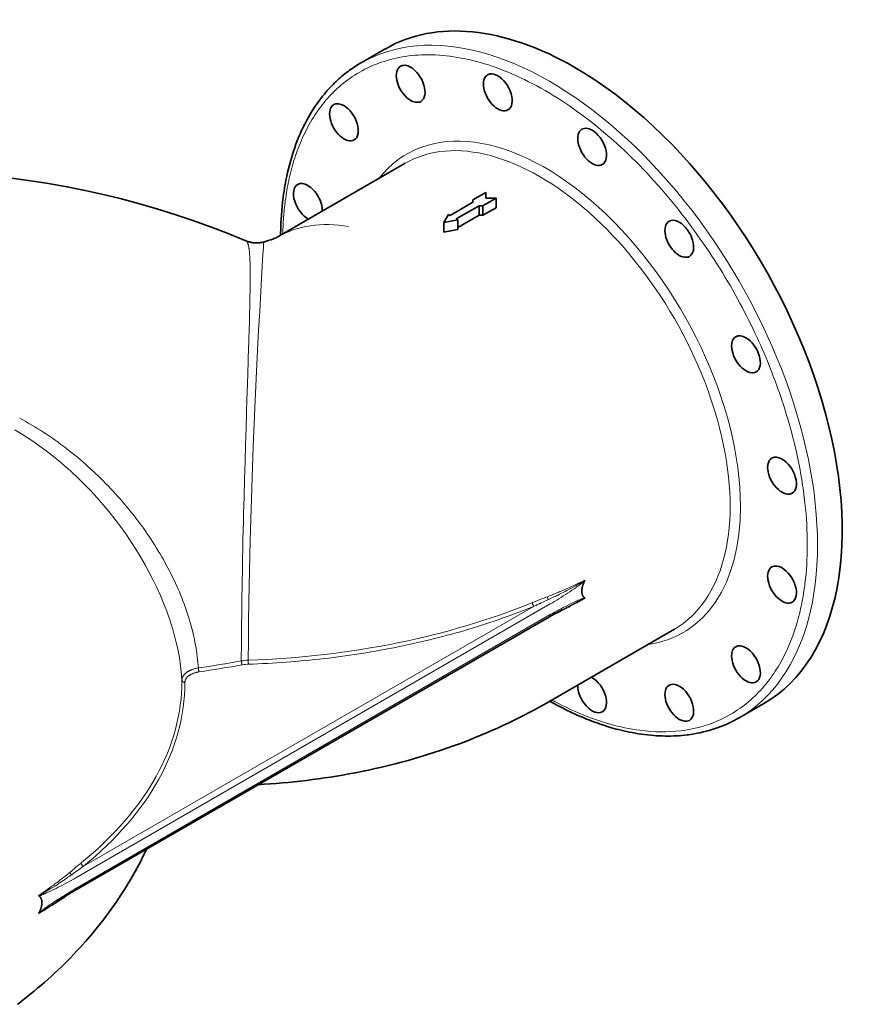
# Model space of a CAD drawing. Extents: x 4513 to 5188, y 399 to 994.
# Tile 7 of 7: x 5072 to 5188, y 858 to 994. Entities that reach past the tile are written whole.
import ezdxf

# ---------------------------------------------------------------- set-up
doc = ezdxf.new("R2010")
doc.units = 0

msp = doc.modelspace()

# ---------------------------------------------------------------- linework, layer by layer
at = {"color": 7, "lineweight": 35, "ltscale": 0.489894}
msp.add_line((5121.94, 989.93), (5118.55, 987.97), dxfattribs=at)
at = {"color": 7, "lineweight": 35}
for p, q in [((5124.63, 974.16), (5107.04, 964)), ((5078.89, 873.96), (5144.44, 911.8)), ((5161.63, 910.07), (5144.04, 899.92))]:
    msp.add_line(p, q, dxfattribs=at)
at = {"color": 7, "lineweight": 35, "ltscale": 0.259808}
for p, q in [((5133.92, 969.12), (5135.72, 970.16)), ((5135.31, 968.32), (5137.11, 969.35)), ((5137.11, 968.04), (5135.31, 967))]:
    msp.add_line(p, q, dxfattribs=at)
at = {"color": 7, "lineweight": 35, "ltscale": 0.100201}
msp.add_line((5135.72, 970.16), (5135.72, 969.35), dxfattribs=at)
at = {"color": 7, "lineweight": 35, "ltscale": 0.453749}
for p, q in [((5130.78, 966.99), (5133.92, 968.81)), ((5131.63, 966.5), (5134.77, 968.32))]:
    msp.add_line(p, q, dxfattribs=at)
at = {"color": 7, "lineweight": 35, "ltscale": 0.038965}
msp.add_line((5133.92, 968.81), (5133.92, 969.12), dxfattribs=at)
at = {"color": 7, "lineweight": 35, "ltscale": 0.067487}
msp.add_line((5134.77, 968.32), (5135.31, 968.32), dxfattribs=at)
at = {"color": 7, "lineweight": 35, "ltscale": 0.163797}
msp.add_line((5134.77, 968.32), (5134.77, 967.01), dxfattribs=at)
at = {"color": 7, "lineweight": 35, "ltscale": 0.16463}
for p, q in [((5135.31, 968.32), (5135.31, 967)), ((5137.11, 969.35), (5137.11, 968.04))]:
    msp.add_line(p, q, dxfattribs=at)
at = {"color": 7, "lineweight": 35, "ltscale": 0.173553}
msp.add_line((5137.11, 969.35), (5135.72, 969.35), dxfattribs=at)
at = {"color": 7, "lineweight": 35, "ltscale": 0.159098}
msp.add_line((5129.93, 966.01), (5130.57, 967.11), dxfattribs=at)
at = {"color": 7, "lineweight": 35, "ltscale": 0.030622}
msp.add_line((5130.78, 966.99), (5130.57, 967.11), dxfattribs=at)
at = {"color": 7, "lineweight": 35, "ltscale": 0.423132}
msp.add_line((5134.77, 967.01), (5131.84, 965.31), dxfattribs=at)
at = {"color": 7, "lineweight": 35, "ltscale": 0.243027}
msp.add_line((5129.93, 966.01), (5131.84, 966.38), dxfattribs=at)
at = {"color": 7, "lineweight": 35, "ltscale": 0.1633}
msp.add_line((5129.93, 964.7), (5129.93, 966.01), dxfattribs=at)
at = {"color": 7, "lineweight": 35, "ltscale": 0.030615}
msp.add_line((5131.84, 966.38), (5131.63, 966.5), dxfattribs=at)
at = {"color": 7, "lineweight": 35, "ltscale": 0.164417}
msp.add_line((5131.84, 966.38), (5131.84, 965.06), dxfattribs=at)
at = {"color": 7, "lineweight": 13, "ltscale": 0.325507}
msp.add_line((5102.89, 942.6), (5102.98, 945.2), dxfattribs=at)
at = {"color": 7, "lineweight": 13, "ltscale": 0.112166}
msp.add_line((5102.86, 941.7), (5102.89, 942.6), dxfattribs=at)
at = {"color": 7, "lineweight": 13, "ltscale": 0.226523}
msp.add_line((5102.81, 939.89), (5102.86, 941.7), dxfattribs=at)
at = {"color": 7, "lineweight": 13, "ltscale": 0.005234}
msp.add_line((5149.31, 916.78), (5149.27, 916.75), dxfattribs=at)
at = {"color": 7, "lineweight": 13, "ltscale": 0.004756}
msp.add_line((5149.27, 914.32), (5149.31, 914.33), dxfattribs=at)
at = {"color": 7, "lineweight": 13, "ltscale": 0.001812}
msp.add_line((5149.31, 914.33), (5149.32, 914.34), dxfattribs=at)
at = {"color": 7, "lineweight": 13}
for p, q in [((5144.56, 913.55), (5079.01, 875.7)), ((5080.39, 877.48), (5142.33, 913.24)), ((5079.01, 874.23), (5144.56, 912.08))]:
    msp.add_line(p, q, dxfattribs=at)
at = {"color": 7, "lineweight": 13, "ltscale": 0.093207}
msp.add_line((5146.2, 912.76), (5146.86, 913.1), dxfattribs=at)
at = {"color": 7, "lineweight": 13, "ltscale": 0.176301}
msp.add_line((5146.86, 913.1), (5148.11, 913.74), dxfattribs=at)
at = {"color": 7, "lineweight": 13, "ltscale": 0.008551}
msp.add_line((5093.93, 903), (5093.93, 903.07), dxfattribs=at)
at = {"color": 7, "lineweight": 13, "ltscale": 0.008554}
msp.add_line((5094.33, 902.76), (5094.33, 902.69), dxfattribs=at)
at = {"color": 7, "lineweight": 35, "ltscale": 0.489901}
msp.add_line((5173.94, 899.86), (5170.54, 897.9), dxfattribs=at)
at = {"color": 7, "lineweight": 13, "ltscale": 0.001766}
msp.add_line((5074.26, 873.45), (5074.25, 873.44), dxfattribs=at)
at = {"color": 7, "lineweight": 13, "ltscale": 0.004612}
msp.add_line((5074.3, 873.46), (5074.26, 873.45), dxfattribs=at)
at = {"color": 7, "lineweight": 13, "ltscale": 0.045761}
msp.add_line((5076.52, 872.48), (5076.83, 872.68), dxfattribs=at)
at = {"color": 7, "lineweight": 13, "ltscale": 0.005124}
msp.add_line((5074.26, 871.01), (5074.3, 871.03), dxfattribs=at)
at = {"color": 7, "lineweight": 13, "ltscale": 0.086192}
msp.add_line((5074.8, 871.37), (5075.38, 871.74), dxfattribs=at)
at = {"color": 7, "lineweight": 35}
for points in [[(5107.49, 964.26), (5107.49, 964.62), (5107.5, 964.98), (5107.51, 965.34), (5107.52, 965.7), (5107.54, 966.06), (5107.56, 966.43), (5107.6, 967.04), (5107.64, 967.62), (5107.7, 968.21), (5107.76, 968.79), (5107.8, 969.15), (5107.85, 969.51), (5107.9, 969.9), (5107.96, 970.3), (5108.02, 970.68), (5108.08, 971.06), (5108.15, 971.46), (5108.23, 971.85), (5108.34, 972.38), (5108.45, 972.89), (5108.57, 973.39), (5108.7, 973.89), (5108.83, 974.38), (5108.97, 974.87), (5109.11, 975.35), (5109.27, 975.82), (5109.43, 976.3), (5109.6, 976.77), (5109.78, 977.25), (5109.97, 977.73), (5110.17, 978.19), (5110.38, 978.65), (5110.59, 979.11), (5110.81, 979.55), (5111.04, 979.99), (5111.28, 980.42), (5111.45, 980.73), (5111.63, 981.03), (5111.84, 981.38), (5112.06, 981.72), (5112.29, 982.06), (5112.52, 982.39), (5112.76, 982.72), (5113, 983.05), (5113.25, 983.37), (5113.51, 983.68), (5113.71, 983.92), (5113.91, 984.16), (5114.12, 984.39), (5114.33, 984.62), (5114.52, 984.82), (5114.72, 985.01), (5114.91, 985.21), (5115.11, 985.4), (5115.31, 985.58), (5115.51, 985.77), (5115.72, 985.95), (5115.93, 986.13), (5116.13, 986.3), (5116.34, 986.46), (5116.55, 986.63), (5116.76, 986.79), (5116.98, 986.95), (5117.19, 987.1), (5117.41, 987.25), (5117.63, 987.4), (5117.86, 987.55), (5118.08, 987.69), (5118.31, 987.83), (5118.54, 987.97)], [(5105.17, 963.33), (5105.12, 963.32), (5105.07, 963.31), (5105.02, 963.29), (5104.97, 963.28), (5104.91, 963.27), (5104.86, 963.26), (5104.81, 963.25), (5104.76, 963.24), (5104.7, 963.24), (5104.65, 963.23), (5104.59, 963.22), (5104.54, 963.22), (5104.48, 963.21), (5104.42, 963.21), (5104.37, 963.21), (5104.31, 963.2), (5104.26, 963.2), (5104.21, 963.2), (5104.15, 963.2), (5104.1, 963.2), (5104.05, 963.2), (5104, 963.21), (5103.95, 963.21), (5103.9, 963.21), (5103.84, 963.22), (5103.79, 963.22), (5103.74, 963.23), (5103.69, 963.23), (5103.64, 963.24), (5103.58, 963.25), (5103.53, 963.26), (5103.48, 963.27), (5103.43, 963.28), (5103.38, 963.29), (5103.33, 963.3), (5103.28, 963.31), (5103.24, 963.32), (5103.19, 963.34), (5103.14, 963.35), (5103.09, 963.36), (5103.04, 963.38), (5103, 963.39), (5102.95, 963.41), (5102.9, 963.43), (5102.86, 963.44), (5102.81, 963.46), (5102.77, 963.48), (5102.72, 963.5)], [(5105.17, 963.33), (5105.28, 963.36), (5105.42, 963.4), (5105.5, 963.43), (5105.58, 963.45), (5105.66, 963.47), (5105.73, 963.5), (5105.8, 963.52), (5105.87, 963.54), (5105.94, 963.57), (5106.08, 963.61), (5106.2, 963.65), (5106.27, 963.68), (5106.34, 963.7), (5106.43, 963.74), (5106.51, 963.77), (5106.59, 963.8), (5106.66, 963.83), (5106.72, 963.85), (5106.77, 963.88), (5106.82, 963.9), (5106.87, 963.92), (5106.91, 963.94), (5106.95, 963.96), (5107, 963.98), (5107.05, 964.01)], [(5148.89, 915.31), (5148.89, 915.37), (5148.9, 915.42), (5148.9, 915.48), (5148.9, 915.53), (5148.91, 915.59), (5148.92, 915.64), (5148.93, 915.7), (5148.94, 915.76), (5148.95, 915.81), (5148.97, 915.87), (5148.98, 915.92), (5149, 915.98), (5149.01, 916.04), (5149.03, 916.1), (5149.05, 916.15), (5149.07, 916.21), (5149.1, 916.27), (5149.12, 916.32), (5149.14, 916.37), (5149.16, 916.42), (5149.17, 916.46), (5149.19, 916.5), (5149.23, 916.57), (5149.25, 916.62), (5149.28, 916.68), (5149.31, 916.73)], [(5149.31, 914.38), (5149.28, 914.4), (5149.25, 914.42), (5149.22, 914.45), (5149.2, 914.47), (5149.17, 914.5), (5149.15, 914.53), (5149.12, 914.55), (5149.1, 914.58), (5149.08, 914.61), (5149.06, 914.64), (5149.05, 914.67), (5149.03, 914.69), (5149.02, 914.72), (5149, 914.75), (5148.99, 914.78), (5148.98, 914.8), (5148.98, 914.82), (5148.97, 914.84), (5148.96, 914.86), (5148.95, 914.9), (5148.94, 914.94), (5148.93, 914.98), (5148.92, 915.02), (5148.91, 915.06), (5148.91, 915.1), (5148.9, 915.14), (5148.9, 915.19), (5148.89, 915.23), (5148.89, 915.27), (5148.89, 915.31)], [(5146.2, 912.76), (5146.02, 912.67), (5145.84, 912.57), (5145.65, 912.47), (5145.42, 912.35), (5145.27, 912.27), (5145.12, 912.19), (5144.97, 912.1), (5144.82, 912.02), (5144.66, 911.93), (5144.51, 911.85), (5144.44, 911.8)], [(5104.41, 888.69), (5105.23, 888.74), (5106.06, 888.8), (5106.88, 888.86), (5107.71, 888.93), (5108.54, 889.01), (5109.37, 889.09), (5110.2, 889.18), (5111.03, 889.28), (5111.86, 889.39), (5112.68, 889.5), (5113.51, 889.62), (5114.34, 889.74), (5115.17, 889.88), (5115.99, 890.02), (5116.86, 890.17), (5117.73, 890.34), (5118.66, 890.52), (5119.58, 890.71), (5120.49, 890.91), (5121.41, 891.12), (5122.31, 891.34), (5123.22, 891.56), (5124.12, 891.8), (5125.02, 892.04), (5125.91, 892.3), (5126.8, 892.56), (5127.68, 892.83), (5128.57, 893.11), (5129.45, 893.4), (5130.33, 893.7), (5131.13, 893.98), (5131.93, 894.27), (5132.71, 894.56), (5133.49, 894.86), (5134.26, 895.17), (5135.03, 895.48), (5135.79, 895.8), (5136.55, 896.13), (5137.3, 896.47), (5138.04, 896.81), (5138.78, 897.15), (5139.52, 897.51), (5140.24, 897.87), (5140.96, 898.24), (5141.67, 898.61), (5142.38, 898.99), (5143.21, 899.45), (5144.04, 899.92)], [(5170.54, 897.9), (5170.19, 897.7), (5169.84, 897.51), (5169.48, 897.33), (5169.12, 897.16), (5168.75, 896.99), (5168.38, 896.84), (5168.01, 896.69), (5167.63, 896.55), (5167.23, 896.41), (5166.83, 896.28), (5166.42, 896.16), (5166.01, 896.04), (5165.6, 895.94), (5165.18, 895.84), (5164.76, 895.76), (5164.34, 895.68), (5164.1, 895.64), (5163.85, 895.6), (5163.62, 895.57), (5163.38, 895.54), (5163.01, 895.5), (5162.65, 895.46), (5162.27, 895.43), (5161.9, 895.41), (5161.53, 895.39), (5161.15, 895.38), (5160.77, 895.38), (5160.39, 895.38), (5159.99, 895.39), (5159.59, 895.4), (5159.19, 895.42), (5158.79, 895.45), (5158.37, 895.49), (5157.95, 895.53), (5157.53, 895.58), (5157.11, 895.64), (5156.68, 895.7), (5156.26, 895.77), (5155.83, 895.85), (5155.42, 895.93), (5155.05, 896.01), (5154.69, 896.09), (5154.33, 896.17), (5153.95, 896.27), (5153.63, 896.35), (5153.31, 896.44), (5153, 896.53), (5152.69, 896.62), (5152.38, 896.71), (5152.07, 896.81), (5151.75, 896.91), (5151.44, 897.02), (5151.13, 897.13), (5150.82, 897.24), (5150.51, 897.35), (5150.19, 897.47), (5149.88, 897.59), (5149.56, 897.72), (5148.99, 897.96), (5148.58, 898.13), (5148.28, 898.26), (5147.98, 898.4), (5147.39, 898.67), (5146.81, 898.95), (5146.23, 899.24), (5145.65, 899.54), (5145.07, 899.85), (5144.49, 900.17)], [(5089.07, 879.84), (5088.82, 879.32), (5088.56, 878.8), (5088.3, 878.28), (5088.03, 877.76), (5087.76, 877.25), (5087.48, 876.74), (5087.18, 876.21), (5086.88, 875.69), (5086.56, 875.17), (5086.25, 874.64), (5085.92, 874.12), (5085.59, 873.61), (5085.25, 873.09), (5084.91, 872.59), (5084.56, 872.08), (5084.2, 871.57), (5083.84, 871.07), (5083.47, 870.58), (5083.1, 870.08), (5082.72, 869.59), (5082.32, 869.09), (5081.92, 868.6), (5081.61, 868.22), (5081.29, 867.84), (5080.98, 867.48), (5080.66, 867.11), (5080.27, 866.67), (5079.87, 866.23), (5079.45, 865.78), (5079.03, 865.33), (5078.61, 864.89), (5078.18, 864.46), (5077.74, 864.02), (5077.3, 863.59), (5076.86, 863.17), (5076.41, 862.75), (5075.95, 862.33), (5075.49, 861.91), (5075.02, 861.5), (5074.55, 861.1), (5074.08, 860.69), (5073.59, 860.29), (5073.19, 859.96), (5072.79, 859.64), (5072.3, 859.25), (5071.8, 858.87), (5071.3, 858.48)], [(5076.83, 872.68), (5077.06, 872.84), (5077.3, 872.99), (5077.52, 873.13), (5077.7, 873.24), (5077.89, 873.36), (5078.07, 873.47), (5078.25, 873.58), (5078.43, 873.69), (5078.61, 873.8), (5078.8, 873.91), (5078.89, 873.96)], [(5074.26, 873.4), (5074.29, 873.38), (5074.32, 873.36), (5074.35, 873.33), (5074.38, 873.31), (5074.4, 873.28), (5074.42, 873.26), (5074.45, 873.23), (5074.47, 873.2), (5074.49, 873.17), (5074.51, 873.14), (5074.52, 873.11), (5074.54, 873.09), (5074.55, 873.06), (5074.57, 873.03), (5074.58, 873), (5074.59, 872.98), (5074.6, 872.96), (5074.6, 872.94), (5074.61, 872.92), (5074.62, 872.9), (5074.62, 872.88), (5074.63, 872.84), (5074.65, 872.8), (5074.65, 872.75), (5074.66, 872.71), (5074.67, 872.66), (5074.67, 872.61), (5074.68, 872.57), (5074.68, 872.52), (5074.68, 872.47)], [(5074.68, 872.47), (5074.68, 872.44), (5074.68, 872.41), (5074.68, 872.38), (5074.68, 872.36), (5074.67, 872.3), (5074.67, 872.24), (5074.66, 872.19), (5074.65, 872.13), (5074.64, 872.07), (5074.63, 872.02), (5074.62, 871.96), (5074.6, 871.9), (5074.59, 871.85), (5074.57, 871.79), (5074.55, 871.73), (5074.54, 871.67), (5074.52, 871.62), (5074.49, 871.56), (5074.47, 871.5), (5074.46, 871.46), (5074.44, 871.43), (5074.43, 871.39), (5074.41, 871.35), (5074.38, 871.28), (5074.34, 871.21), (5074.32, 871.17), (5074.3, 871.13), (5074.28, 871.09), (5074.26, 871.05)]]:
    msp.add_lwpolyline(points, dxfattribs=at)
at = {"color": 7, "lineweight": 13}
for points in [[(5102.91, 963.31), (5102.89, 963.33), (5102.88, 963.36), (5102.87, 963.37), (5102.86, 963.39), (5102.85, 963.4), (5102.83, 963.41), (5102.82, 963.43), (5102.8, 963.44), (5102.79, 963.46), (5102.77, 963.47), (5102.75, 963.48), (5102.74, 963.49), (5102.72, 963.5)], [(5103.16, 962.31), (5103.16, 962.37), (5103.15, 962.43), (5103.14, 962.48), (5103.13, 962.53), (5103.12, 962.61), (5103.11, 962.68), (5103.09, 962.75), (5103.08, 962.81), (5103.06, 962.88), (5103.05, 962.95), (5103.04, 962.98), (5103.03, 963.01), (5103.02, 963.05), (5103, 963.1), (5102.99, 963.14), (5102.97, 963.18), (5102.96, 963.21), (5102.94, 963.24), (5102.93, 963.27), (5102.91, 963.3), (5102.91, 963.31)], [(5105.06, 961.6), (5105.12, 962.56), (5105.14, 962.9), (5105.15, 963.13), (5105.16, 963.26), (5105.16, 963.3), (5105.16, 963.32), (5105.16, 963.33), (5105.16, 963.33), (5105.17, 963.33), (5105.17, 963.33)], [(5103.04, 905.81), (5103.06, 908.44), (5103.09, 911.13), (5103.12, 913.87), (5103.16, 915.96), (5103.21, 918.05), (5103.31, 922.29), (5103.43, 926.61), (5103.58, 930.93), (5103.74, 935.22), (5103.91, 939.44), (5104.05, 942.52), (5104.19, 945.52), (5104.33, 948.42), (5104.47, 951.2), (5104.62, 953.82), (5104.87, 958.35), (5105.06, 961.6)], [(5103.13, 950.03), (5103.17, 951.2), (5103.2, 952.34), (5103.23, 953.42), (5103.26, 954.46), (5103.27, 955.17), (5103.28, 955.87), (5103.3, 956.62), (5103.31, 957.34), (5103.31, 957.86), (5103.31, 958.35), (5103.31, 958.74), (5103.31, 959.26), (5103.31, 959.49), (5103.3, 959.99), (5103.3, 960.22), (5103.29, 960.45), (5103.28, 960.78), (5103.27, 961.09), (5103.25, 961.38), (5103.23, 961.65), (5103.22, 961.79), (5103.21, 961.92), (5103.2, 962.05), (5103.18, 962.18), (5103.16, 962.31)], [(5102.46, 928.35), (5102.53, 930.75), (5102.6, 933.12), (5102.67, 935.45), (5102.74, 937.71), (5102.8, 939.85), (5102.81, 939.89)], [(5070.95, 937.48), (5071.87, 936.93), (5072.77, 936.36), (5073.55, 935.84), (5074.32, 935.31), (5075.08, 934.76), (5075.82, 934.19), (5076.31, 933.8), (5076.79, 933.41), (5077.28, 933.01), (5077.75, 932.6), (5078.23, 932.18), (5078.7, 931.75), (5079.62, 930.89), (5080.53, 930), (5081.41, 929.09), (5082.26, 928.15), (5083.1, 927.2), (5083.91, 926.22), (5084.7, 925.23), (5085.46, 924.22), (5086.2, 923.19), (5086.91, 922.15), (5087.59, 921.09), (5088.25, 920.02), (5088.87, 918.93), (5089.44, 917.89), (5089.98, 916.84), (5090.48, 915.79), (5090.96, 914.72), (5091.41, 913.65), (5091.83, 912.57), (5092.03, 912.02), (5092.21, 911.48), (5092.45, 910.76), (5092.67, 910.03), (5092.88, 909.3), (5093.01, 908.78), (5093.14, 908.26), (5093.3, 907.56), (5093.44, 906.86), (5093.57, 906.17), (5093.69, 905.39), (5093.79, 904.61), (5093.87, 903.84), (5093.93, 903.07)], [(5102.2, 916.57), (5102.23, 918.13), (5102.26, 919.71), (5102.29, 921.29), (5102.32, 922.48), (5102.35, 923.67), (5102.37, 924.87), (5102.4, 926.06), (5102.46, 928.22), (5102.46, 928.35)], [(5102.09, 905.71), (5102.09, 906.54), (5102.1, 907.38), (5102.1, 908.25), (5102.11, 909.14), (5102.13, 910.91), (5102.14, 912.01), (5102.15, 913.12), (5102.17, 914.54), (5102.19, 915.97), (5102.2, 916.57)], [(5149.33, 916.79), (5149.33, 916.79), (5149.32, 916.79), (5149.31, 916.78), (5149.28, 916.78), (5149.25, 916.76), (5149.22, 916.75), (5149.15, 916.72), (5149.07, 916.68), (5148.98, 916.64), (5148.77, 916.54), (5148.64, 916.48), (5148.24, 916.3), (5147.99, 916.18), (5147.73, 916.06), (5147.47, 915.94), (5147.21, 915.83), (5146.96, 915.71), (5146.71, 915.6), (5146.58, 915.54), (5146.24, 915.4), (5146.07, 915.32), (5145.9, 915.25), (5145.72, 915.18), (5145.55, 915.11), (5145.28, 914.99), (5145, 914.88), (5144.73, 914.77), (5144.45, 914.66), (5144.17, 914.55)], [(5149.31, 916.73), (5149.29, 916.71), (5149.28, 916.7), (5149.26, 916.68), (5149.24, 916.66), (5149.2, 916.63), (5149.16, 916.6), (5149.13, 916.57), (5149.09, 916.54), (5149.05, 916.5), (5148.98, 916.45), (5148.91, 916.4), (5148.83, 916.33), (5148.72, 916.26)], [(5144.17, 914.55), (5143.96, 914.47), (5143.75, 914.39), (5143.55, 914.32), (5143.35, 914.24), (5143.04, 914.12), (5142.73, 913.99), (5142.57, 913.93), (5142.4, 913.86), (5142.25, 913.8), (5142.1, 913.74)], [(5144.17, 911.61), (5144.81, 911.93), (5145.13, 912.09), (5145.6, 912.33), (5145.96, 912.51), (5146.31, 912.69), (5146.58, 912.83), (5146.84, 912.96), (5147.1, 913.1), (5147.35, 913.23), (5147.68, 913.41), (5148.02, 913.59), (5148.26, 913.72), (5148.33, 913.76), (5148.55, 913.88), (5148.77, 914.01), (5148.9, 914.08), (5149.02, 914.15), (5149.14, 914.22), (5149.19, 914.25), (5149.25, 914.28), (5149.28, 914.31), (5149.31, 914.33), (5149.33, 914.34), (5149.33, 914.34)], [(5146.86, 915.41), (5146.61, 915.28), (5146.35, 915.14), (5146.1, 915.01), (5145.84, 914.89), (5145.59, 914.76), (5145.46, 914.7), (5145.33, 914.63), (5145.2, 914.57), (5145.07, 914.51), (5144.88, 914.42), (5144.69, 914.33), (5144.5, 914.24), (5144.3, 914.15)], [(5148.72, 914.18), (5148.79, 914.2), (5148.85, 914.23), (5148.9, 914.25), (5148.95, 914.27), (5149.01, 914.29), (5149.06, 914.31), (5149.1, 914.32), (5149.13, 914.33), (5149.16, 914.34), (5149.19, 914.35), (5149.22, 914.36), (5149.25, 914.37), (5149.27, 914.37), (5149.29, 914.38), (5149.31, 914.38)], [(5142.33, 913.24), (5142.32, 913.25), (5142.31, 913.27), (5142.3, 913.28), (5142.29, 913.29), (5142.28, 913.3), (5142.26, 913.32), (5142.24, 913.35), (5142.22, 913.37), (5142.21, 913.4), (5142.19, 913.43), (5142.17, 913.46), (5142.16, 913.5), (5142.15, 913.53), (5142.14, 913.56), (5142.13, 913.59), (5142.12, 913.63), (5142.11, 913.66), (5142.11, 913.69), (5142.1, 913.72), (5142.1, 913.74)], [(5096.19, 904.74), (5096.19, 904.7), (5096.19, 904.66), (5096.19, 904.61), (5096.2, 904.57), (5096.21, 904.52), (5096.21, 904.48), (5096.22, 904.43), (5096.23, 904.39), (5096.24, 904.34), (5096.25, 904.31), (5096.26, 904.27), (5096.27, 904.25), (5096.27, 904.24), (5096.28, 904.22), (5096.28, 904.21)], [(5102.21, 905.18), (5102.2, 905.19), (5102.2, 905.2), (5102.19, 905.22), (5102.18, 905.24), (5102.17, 905.27), (5102.16, 905.3), (5102.15, 905.34), (5102.14, 905.36), (5102.14, 905.39), (5102.13, 905.41), (5102.12, 905.44), (5102.11, 905.48), (5102.11, 905.53), (5102.1, 905.58), (5102.1, 905.62), (5102.09, 905.67), (5102.09, 905.69), (5102.09, 905.71)], [(5093.93, 903.07), (5093.93, 903.1), (5093.93, 903.14), (5093.94, 903.17), (5093.94, 903.2), (5093.95, 903.24), (5093.95, 903.27), (5093.96, 903.3), (5093.97, 903.32), (5093.97, 903.35), (5093.98, 903.37), (5093.99, 903.39), (5094, 903.43), (5094.01, 903.47), (5094.03, 903.51), (5094.05, 903.54), (5094.07, 903.58), (5094.09, 903.61), (5094.11, 903.65), (5094.13, 903.68), (5094.15, 903.71), (5094.17, 903.73), (5094.19, 903.76), (5094.2, 903.78), (5094.22, 903.8), (5094.25, 903.84), (5094.28, 903.88), (5094.32, 903.91), (5094.35, 903.95), (5094.39, 903.98), (5094.42, 904.01), (5094.44, 904.03), (5094.47, 904.06), (5094.5, 904.08), (5094.55, 904.11), (5094.56, 904.12)], [(5096.28, 904.21), (5096.21, 904.2), (5096.13, 904.18), (5096.06, 904.17), (5095.99, 904.15), (5095.91, 904.14), (5095.84, 904.12), (5095.77, 904.1), (5095.7, 904.08), (5095.63, 904.06), (5095.57, 904.03), (5095.5, 904.01), (5095.44, 903.98), (5095.38, 903.96), (5095.31, 903.93), (5095.25, 903.9), (5095.2, 903.87), (5095.17, 903.86), (5095.14, 903.84), (5095.09, 903.82), (5095.04, 903.79), (5095, 903.76), (5094.95, 903.73), (5094.91, 903.7), (5094.86, 903.67), (5094.82, 903.64), (5094.78, 903.6), (5094.75, 903.57), (5094.71, 903.54), (5094.67, 903.5), (5094.64, 903.46), (5094.62, 903.45), (5094.61, 903.43), (5094.59, 903.41), (5094.58, 903.39), (5094.56, 903.37), (5094.54, 903.34), (5094.52, 903.32), (5094.5, 903.28), (5094.48, 903.25), (5094.46, 903.22), (5094.44, 903.18), (5094.42, 903.15), (5094.4, 903.11), (5094.39, 903.08), (5094.38, 903.04), (5094.37, 903), (5094.36, 902.97), (5094.35, 902.93), (5094.34, 902.9), (5094.34, 902.86), (5094.33, 902.83), (5094.33, 902.79), (5094.33, 902.76)], [(5094.56, 904.12), (5094.6, 904.16), (5094.65, 904.19), (5094.69, 904.21), (5094.74, 904.24), (5094.78, 904.27), (5094.81, 904.29), (5094.84, 904.31), (5094.87, 904.32), (5094.9, 904.34), (5094.96, 904.37), (5095.01, 904.4), (5095.07, 904.42), (5095.12, 904.44), (5095.16, 904.46), (5095.2, 904.48), (5095.24, 904.49), (5095.29, 904.51)], [(5094.33, 902.76), (5094.3, 902.76), (5094.28, 902.76), (5094.25, 902.76), (5094.22, 902.77), (5094.2, 902.78), (5094.17, 902.78), (5094.15, 902.79), (5094.14, 902.8), (5094.12, 902.8), (5094.11, 902.81), (5094.1, 902.82), (5094.08, 902.83), (5094.07, 902.84), (5094.06, 902.84), (5094.05, 902.85), (5094.03, 902.86), (5094.02, 902.88), (5094.01, 902.89), (5094, 902.91), (5093.98, 902.92), (5093.97, 902.94), (5093.96, 902.96), (5093.95, 902.97), (5093.95, 902.99), (5093.94, 903.01), (5093.94, 903.03), (5093.93, 903.05), (5093.93, 903.07)], [(5080.06, 877.92), (5079.81, 877.72), (5079.56, 877.51), (5079.35, 877.33), (5079.14, 877.16), (5078.84, 876.91), (5078.54, 876.66)], [(5078.54, 876.66), (5078.36, 876.51), (5078.18, 876.36), (5078, 876.22), (5077.81, 876.07), (5077.69, 875.97), (5077.57, 875.87), (5077.44, 875.78), (5077.32, 875.68), (5077.16, 875.56), (5077, 875.44), (5076.75, 875.25), (5076.6, 875.13), (5076.46, 875.04), (5076.34, 874.94), (5076.2, 874.84), (5076.05, 874.73), (5075.77, 874.53), (5075.48, 874.33), (5075.17, 874.11), (5074.85, 873.88), (5074.67, 873.76), (5074.58, 873.69), (5074.44, 873.59), (5074.39, 873.56), (5074.34, 873.52), (5074.29, 873.48), (5074.27, 873.46), (5074.25, 873.45), (5074.25, 873.44), (5074.24, 873.44)], [(5078.75, 876.3), (5078.59, 876.19), (5078.42, 876.07), (5078.26, 875.95), (5078.09, 875.84), (5077.98, 875.76), (5077.87, 875.69), (5077.76, 875.61), (5077.65, 875.53), (5077.42, 875.38), (5077.2, 875.23), (5076.97, 875.09), (5076.75, 874.94), (5076.52, 874.8)], [(5078.54, 876.66), (5078.55, 876.65), (5078.55, 876.63), (5078.55, 876.61), (5078.56, 876.6), (5078.56, 876.59), (5078.57, 876.56), (5078.58, 876.54), (5078.59, 876.51), (5078.6, 876.5), (5078.61, 876.48), (5078.62, 876.46), (5078.63, 876.45), (5078.64, 876.43), (5078.65, 876.41), (5078.67, 876.38), (5078.69, 876.36), (5078.72, 876.34), (5078.73, 876.32), (5078.75, 876.3)], [(5074.24, 870.99), (5074.25, 870.99), (5074.25, 870.99), (5074.27, 871), (5074.3, 871.02), (5074.35, 871.04), (5074.41, 871.07), (5074.49, 871.12), (5074.61, 871.19), (5074.7, 871.24), (5074.84, 871.32), (5074.97, 871.4), (5075.17, 871.53), (5075.37, 871.65), (5075.6, 871.79), (5075.82, 871.93), (5076.12, 872.12), (5076.31, 872.24), (5076.55, 872.39), (5076.75, 872.52), (5076.93, 872.64), (5077.1, 872.75), (5077.28, 872.87), (5077.46, 872.99), (5077.63, 873.1), (5077.81, 873.22), (5078.05, 873.39), (5078.22, 873.5), (5078.54, 873.72)], [(5074.85, 873.61), (5074.78, 873.58), (5074.72, 873.55), (5074.67, 873.53), (5074.62, 873.51), (5074.56, 873.49), (5074.51, 873.47), (5074.47, 873.46), (5074.44, 873.45), (5074.41, 873.44), (5074.38, 873.43), (5074.35, 873.42), (5074.33, 873.41), (5074.3, 873.41), (5074.28, 873.41), (5074.26, 873.4)], [(5074.26, 871.05), (5074.28, 871.07), (5074.29, 871.08), (5074.31, 871.1), (5074.33, 871.12), (5074.37, 871.15), (5074.41, 871.18), (5074.44, 871.21), (5074.48, 871.24), (5074.52, 871.28), (5074.59, 871.33), (5074.66, 871.39), (5074.75, 871.45), (5074.85, 871.52)]]:
    msp.add_lwpolyline(points, dxfattribs=at)
for centre, radius, start, end in [((5126.85, 971.95), 17.02, 113.2657, 123.9105), ((5127.09, 971.62), 17.43, 123.9511, 133.9588), ((5140.05, 965.09), 32.14, 163.5894, 168.6286), ((5144.4, 964.21), 36.58, 168.6168, 172.9654), ((5096.89, 915.94), 83.37, 35.9631, 39.9452), ((5094.06, 913.86), 86.88, 32.2365, 35.9754), ((5092.95, 913.14), 88.21, 28.694, 32.2464), ((5093.56, 913.47), 87.51, 25.2907, 28.702), ((5095.75, 914.49), 85.1, 21.9908, 25.2971), ((2818.75, 1020.7), 2285.47, 358.10706, 358.22807), ((5099.23, 915.89), 81.34, 18.7658, 21.9959), ((5103.66, 917.39), 76.67, 15.5928, 18.7696), ((5051.07, 900.4), 43.8, 57.0008, 62.0168), ((5049.06, 897.29), 47.51, 52.3822, 57.0142), ((5108.7, 918.79), 71.44, 12.4543, 15.5958), ((5047.24, 894.91), 50.5, 48.0367, 52.396), ((5114.03, 919.96), 65.98, 9.3368, 12.4564), ((5046.02, 893.53), 52.34, 43.8513, 48.05), ((5119.4, 920.85), 60.53, 6.2303, 9.3385), ((5045.69, 893.2), 52.81, 39.7214, 43.864), ((5046.49, 893.85), 51.79, 35.5454, 39.7337), ((5048.47, 895.25), 49.36, 31.2229, 35.5576), ((5051.55, 897.1), 45.76, 26.6508, 31.2355), ((5116.81, 972.61), 64.62, 297.7152, 298.9805), ((5116.23, 961.7), 55.87, 303.3546, 304.8217), ((5122.91, 961.62), 52.05, 298.9651, 299.7517), ((5131.15, 940.29), 29.77, 304.7756, 306.1748), ((5134.6, 941.18), 28.49, 299.7449, 300.4618), ((5143.03, 926.84), 11.86, 300.4558, 301.3107), ((5146.99, 920.34), 4.25, 301.3008, 302.484), ((5149.21, 916.92), 0.176, 302.485, 311.0597), ((5143.28, 920.84), 36.58, 348.6168, 352.9655), ((5203.86, 782.23), 144.74, 114.2981, 115.1554), ((5124.23, 948.64), 40.56, 300.0894, 302.06), ((5115.48, 962.7), 57.12, 302.0105, 303.4301), ((5156.91, 894.85), 20.99, 112.9667, 114.7331), ((5168.16, 875.82), 42.89, 116.4713, 116.9325), ((5154.33, 903.61), 11.85, 115.6651, 116.4827), ((5150.72, 911.11), 3.52, 114.3458, 115.6837), ((5149.33, 914.31), 0.0346, 98.0829, 110.8083), ((5107.07, 999.23), 92.94, 289.4206, 292.2983), ((5168.37, 870.06), 48.3, 116.3298, 117.917), ((5166.14, 874.71), 43.15, 114.6754, 116.4189), ((5250.53, 713.59), 224.83, 116.9199, 117.098), ((5104.64, 1006.12), 100.24, 286.6675, 289.4238), ((5128.43, 943.29), 35.37, 295.6542, 296.4265), ((5144.52, 911.62), 0.349, 174.9817, 181.3465), ((5163.52, 879.15), 38, 117.8749, 119.9333), ((5102.65, 1012.74), 107.16, 284.0212, 286.6706), ((5101.11, 1018.88), 113.48, 281.4678, 284.0241), ((5100.01, 1024.28), 119, 278.994, 281.4706), ((5098.88, 1032.24), 127.04, 274.2364, 276.59), ((5099.29, 1028.79), 123.57, 276.5874, 278.9967), ((5096.74, 900.69), 4.09, 104.415, 110.7964), ((5096.86, 900.24), 4.56, 101.5215, 104.4919), ((5096.88, 900.14), 4.66, 98.6363, 101.595), ((5067.64, 1098.3), 195.65, 278.3891, 280.1415), ((5067.65, 1098.25), 196.14, 278.3942, 280.1479), ((5103.26, 899.07), 6.74, 91.8467, 99.9799), ((5103.26, 899.25), 6.02, 91.8761, 100.0732), ((5098.71, 1034.52), 129.33, 271.9302, 274.2388), ((5160.59, 913.43), 17.43, 303.9509, 313.959), ((5160.83, 913.1), 17.02, 293.2657, 303.9105), ((5189.49, 723.76), 188.5, 125.3652, 125.9775), ((5055.2, 917.72), 48.3, 296.3298, 297.917), ((5060.05, 908.63), 38, 297.8749, 299.9333), ((5072.76, 876.45), 3.36, 297.251, 298.5844), ((5069.59, 882.26), 9.98, 298.572, 299.521), ((5062.19, 895.35), 25.02, 299.5106, 300.275), ((5051.56, 913.57), 46.11, 300.2662, 301.1015), ((5066.66, 892.93), 20.99, 292.9667, 294.7331), ((5045.79, 923.17), 57.31, 301.0834, 302.4266), ((5057.43, 913.07), 43.15, 294.6754, 296.4189), ((5108.09, 825.08), 57.12, 122.0105, 123.4301), ((5099.35, 839.14), 40.56, 120.0894, 122.06), ((5064.7, 893.99), 24.54, 304.3407, 305.2573), ((5078.85, 873.7), 0.309, 167.6775, 175.0028), ((5074.24, 873.47), 0.0333, 280.5386, 293.8441), ((4552.51, 1677.39), 960.45, 302.98359, 303.06487), ((5107.34, 826.08), 55.87, 123.3546, 124.8217), ((5074.37, 870.86), 0.181, 125.4063, 133.7934), ((5076.74, 867.59), 4.22, 124.216, 125.3605), ((5081.95, 859.93), 13.49, 123.4842, 124.2235), ((5101.33, 830.64), 48.6, 123.0857, 123.4938), ((5092.42, 847.49), 29.77, 124.7756, 126.1748)]:
    msp.add_arc(centre, radius, start, end, dxfattribs=at)
at = {"color": 7, "lineweight": 35}
for centre, radius, start, end in [((5055.49, 851.44), 121.6, 67.1473, 106.2446), ((5133.92, 876.42), 90.59, 89.122, 89.4635), ((5170.51, 753.83), 214.74, 100.3754, 100.8937), ((5149.13, 916.83), 0.206, 330.5241, 343.645), ((5149.27, 916.79), 0.0542, 343.079, 1.9358), ((5149.28, 914.34), 0.0487, 23.3015, 57.1336), ((5149.3, 914.34), 0.0321, 356.1884, 21.8599), ((5074.28, 873.44), 0.0388, 180.9817, 203.1125), ((5074.29, 873.45), 0.0528, 204.7087, 236.5611), ((5074.48, 870.93), 0.246, 150.7825, 161.7259), ((5074.31, 870.99), 0.0643, 161.7584, 177.3185)]:
    msp.add_arc(centre, radius, start, end, dxfattribs=at)
at = {"color": 7, "lineweight": 13}
for centre, major_axis, ratio, start_param, end_param in [((5144.54, 942.93), (26, -45.03), 0.57735, 6.283145, 9.424738), ((5143.84, 942.52), (25.5, -44.17), 0.57735, 2.846151, 3.073735), ((8652.34, -9920.79), (3530.86, -10908.92), 0.040973, 3.122261, 3.130052), ((5143.84, 942.52), (25.5, -44.17), 0.57735, 2.604904, 2.72689), ((6031.33, -5010.2), (907.63, -5999.04), 0.063177, 3.102152, 3.112858), ((5143.84, 942.52), (25.5, -44.17), 0.57735, 2.356194, 2.481032), ((5511.11, 443.6), (394.26, -542.13), 0.161928, 3.163977, 3.190717), ((5103.14, 219.31), (-22.89, -770.21), 0.208733, 3.001008, 3.029681), ((5143.84, 942.52), (25.5, -44.17), 0.57735, 3.380973, 3.473393), ((5093.34, 663.1), (-33.34, -326.8), 0.347086, 2.901319, 2.943716), ((5609.11, 440.03), (493.58, -544.67), 0.16255, 3.19638, 3.218891), ((5143.84, 942.52), (19, -32.91), 0.57735, 0.785398, 3.371494), ((5143.13, 942.12), (-18.5, 32.04), 0.57735, 3.141553, 6.283185), ((5143.84, 942.52), (25.5, -44.17), 0.57735, 1.866238, 2.107485), ((5532.32, 566.54), (417.32, -417.72), 0.187359, 3.219759, 3.243197), ((5143.84, 942.52), (25.5, -44.17), 0.57735, 3.793854, 3.900643), ((5125.54, 931.96), (18.5, -32.04), 0.57735, 2.69553, 3.141553), ((5143.84, 942.52), (-19, 32.91), 0.57735, 2.911693, 3.926991), ((5143.84, 942.52), (25.5, -44.17), 0.57735, 0.652261, 0.918535), ((5050.87, 915.63), (42.72, -23.7), 0.650966, 0.671688, 0.760748), ((5045.8, 917.95), (48.13, -24.86), 0.608638, 0.524902, 0.610599), ((5144.41, 914.39), (0.142, -0.374), 0.526047, 4.060741, 5.186523), ((5098.67, 949.01), (74.95, 0), 0.57735, 4.770782, 5.330516), ((5143.84, 942.52), (25.5, -44.17), 0.57735, 0.501604, 0.579234), ((5043.27, 920.28), (50.67, -26.79), 0.575872, 0.424675, 0.509336), ((4171.78, 1884.03), (1001.02, -983.11), 0.121926, 0.049575, 0.064763), ((5029.71, 925.65), (64.54, -31.44), 0.513215, 0.283811, 0.359894), ((4094.68, 2076.5), (1077.54, -1176.08), 0.11051, 0.036596, 0.051869), ((5103.07, 905.59), (0.013, -0.4), 0.047651, 4.146939, 5.666893), ((3697.67, 2691.08), (1473.92, -1791.18), 0.089051, 0.021318, 0.034843), ((5018.98, 903), (-74.95, 0), 0.57735, 2.523466, 3.141593), ((5018.98, 902.69), (-75.35, 0), 0.57735, 2.523466, 3.141593), ((5143.84, 942.52), (25.5, -44.17), 0.57735, 0.141896, 0.23938), ((5143.84, 942.52), (25.5, -44.17), 0.57735, 5.524135, 5.622624), ((4497.31, 5277.82), (666.68, -4381.61), 0.073893, 6.236977, 6.249506), ((4341.54, 4304.63), (823.6, -3408.06), 0.077822, 6.239282, 6.253459), ((5143.84, 942.52), (25.5, -44.17), 0.57735, 5.868482, 6.215328), ((5080.39, 877.8), (0.252, -0.311), 0.665377, 3.878934, 5.398997)]:
    msp.add_ellipse(centre, major_axis=major_axis, ratio=ratio, start_param=start_param, end_param=end_param, dxfattribs=at)
at = {"color": 7, "lineweight": 35}
for centre, major_axis, start_param, end_param in [((5147.94, 944.89), (-26, 45.03), 5.497787, 6.283145), ((5144.54, 942.93), (26, -45.03), 3.141553, 3.141593), ((5125.37, 985.09), (-1.4, 2.42), 0, 3.141593), ((5125.37, 985.09), (-1.4, 2.42), 5.497787, 6.283185), ((5125.37, 985.09), (-1.4, 2.42), 3.141593, 5.497787), ((5147.94, 944.89), (-26, 45.03), 3.141553, 5.497787), ((5137.35, 983.91), (-1.4, 2.42), 0, 3.141593), ((5137.35, 983.91), (-1.4, 2.42), 5.497787, 6.283185), ((5137.35, 983.91), (-1.4, 2.42), 3.141593, 5.497787), ((5116.2, 979.8), (-1.4, 2.42), 0, 3.141593), ((5116.2, 979.8), (-1.4, 2.42), 5.497787, 6.283185), ((5116.2, 979.8), (-1.4, 2.42), 3.141593, 5.497787), ((5150.32, 976.42), (-1.4, 2.42), 0, 3.141593), ((5150.32, 976.42), (-1.4, 2.42), 5.497787, 6.283185), ((5150.32, 976.42), (-1.4, 2.42), 3.141593, 5.497787), ((5111.24, 968.83), (-1.4, 2.42), 6.283185, 8.690811), ((5111.24, 968.83), (-1.4, 2.42), 5.497787, 6.283185), ((5111.24, 968.83), (-1.4, 2.42), 3.875561, 5.497787), ((5162.3, 963.77), (-1.4, 2.42), 0, 3.141593), ((5162.3, 963.77), (-1.4, 2.42), 5.497787, 6.283185), ((5162.3, 963.77), (-1.4, 2.42), 3.141593, 5.497787), ((5171.47, 947.89), (-1.4, 2.42), 0, 3.141593), ((5171.47, 947.89), (-1.4, 2.42), 5.497787, 6.283185), ((5171.47, 947.89), (-1.4, 2.42), 3.141593, 5.497787), ((5176.43, 931.19), (-1.4, 2.42), 6.283185, 9.424778), ((5176.43, 931.19), (-1.4, 2.42), 5.497787, 6.283185), ((5176.43, 931.19), (-1.4, 2.42), 3.141593, 5.497787), ((5176.43, 916.22), (-1.4, 2.42), 6.283185, 9.424778), ((5176.43, 916.22), (-1.4, 2.42), 5.497787, 6.283185), ((5176.43, 916.22), (-1.4, 2.42), 3.141593, 5.497787), ((5171.47, 905.25), (-1.4, 2.42), 6.283185, 9.424778), ((5171.47, 905.25), (-1.4, 2.42), 5.497787, 6.283185), ((5171.47, 905.25), (-1.4, 2.42), 3.141593, 5.497787), ((5150.32, 901.14), (-1.4, 2.42), 5.497787, 5.549216), ((5150.32, 901.14), (-1.4, 2.42), 3.141593, 5.497787), ((5150.32, 901.14), (-1.4, 2.42), 0.733968, 3.141593), ((5162.3, 899.96), (-1.4, 2.42), 0, 3.141593), ((5162.3, 899.96), (-1.4, 2.42), 5.497787, 6.283185), ((5162.3, 899.96), (-1.4, 2.42), 3.141593, 5.497787)]:
    msp.add_ellipse(centre, major_axis=major_axis, ratio=0.57735, start_param=start_param, end_param=end_param, dxfattribs=at)

doc.saveas('drawing.dxf')
